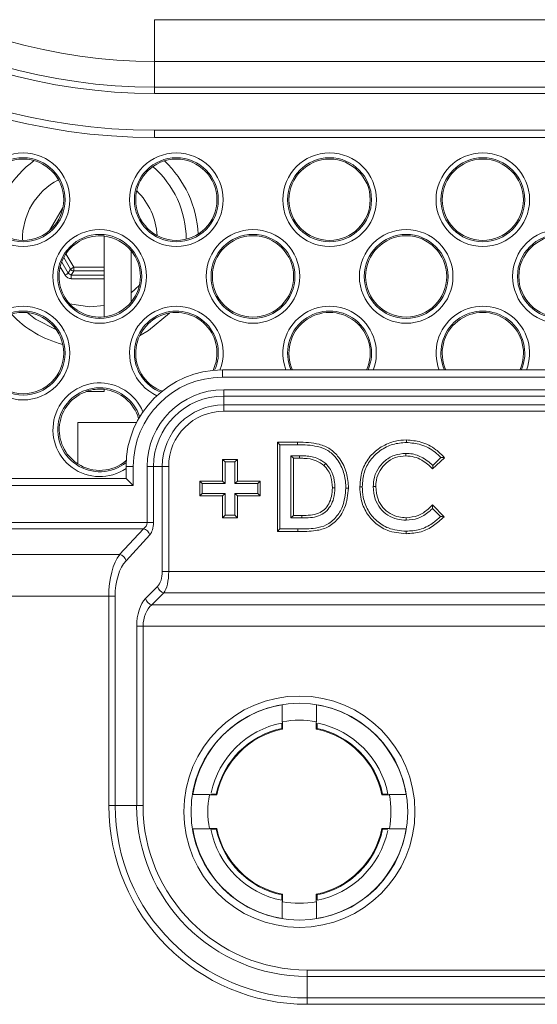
# Model space of a CAD drawing. Header units: millimetres. Extents: x 275 to 1254, y 266 to 807.
# Tile 7 of 41: x 358 to 379, y 398 to 439. Entities that reach past the tile are written whole.
import ezdxf

# ---------------------------------------------------------------- set-up
doc = ezdxf.new("R2010")
doc.units = ezdxf.units.MM
doc.header["$LTSCALE"] = 5

msp = doc.modelspace()

# ---------------------------------------------------------------- linework, layer by layer
at = {"color": 7, "linetype": 'Continuous', "lineweight": 15}
for p, q in [((363.362, 437.388), (363.362, 439.12)), ((363.362, 439.12), (443.071, 439.12)), ((363.362, 436.32), (363.362, 437.388)), ((443.071, 437.388), (363.362, 437.388)), ((363.362, 436.32), (363.362, 436.061)), ((363.362, 436.32), (443.071, 436.32)), ((443.071, 436.061), (363.362, 436.061)), ((363.362, 434.234), (363.362, 434.534)), ((363.362, 434.534), (443.071, 434.534)), ((443.071, 434.234), (363.362, 434.234)), ((361.262, 430.137), (361.259, 430.145)), ((361.262, 430.137), (361.262, 426.796)), ((362.384, 429.53), (362.388, 429.537)), ((362.384, 429.53), (362.384, 427.403)), ((359.775, 428.595), (359.876, 428.77)), ((360.004, 428.696), (359.903, 428.521)), ((360.004, 428.844), (360.004, 428.696)), ((359.903, 428.521), (359.775, 428.595)), ((359.903, 428.521), (359.903, 428.373)), ((362.388, 427.396), (362.384, 427.403)), ((361.259, 426.788), (361.262, 426.796)), ((365.863, 424.571), (365.856, 424.57)), ((366.176, 424.583), (366.176, 424.283)), ((366.176, 424.583), (402.676, 424.583)), ((402.676, 424.283), (366.176, 424.283)), ((361.262, 423.773), (361.259, 423.781)), ((361.262, 423.773), (361.262, 423.696)), ((366.235, 423.763), (366.235, 423.499)), ((366.235, 423.763), (402.735, 423.763)), ((360.54, 423.7), (360.551, 423.696)), ((361.262, 423.696), (360.551, 423.696)), ((363.624, 423.664), (363.618, 423.659)), ((366.235, 423.136), (366.235, 423.499)), ((402.735, 423.499), (366.235, 423.499)), ((366.235, 422.871), (366.235, 423.136)), ((366.235, 423.136), (402.735, 423.136)), ((362.748, 422.644), (362.743, 422.637)), ((402.735, 422.871), (366.235, 422.871)), ((360.169, 422.41), (360.169, 420.693)), ((362.617, 422.41), (360.169, 422.41)), ((368.57, 421.482), (368.465, 421.587)), ((368.465, 417.883), (368.465, 421.587)), ((368.465, 421.587), (369.302, 421.587)), ((368.57, 421.482), (369.302, 421.482)), ((368.57, 417.988), (368.57, 421.482)), ((366.29, 420.769), (366.185, 420.875)), ((366.185, 419.972), (366.185, 420.875)), ((366.185, 420.875), (366.802, 420.875)), ((366.697, 420.769), (366.802, 420.875)), ((366.802, 420.875), (366.802, 419.972)), ((369.024, 421.027), (369.129, 420.922)), ((369.384, 421.027), (369.024, 421.027)), ((369.024, 421.027), (369.024, 418.442)), ((369.383, 420.922), (369.129, 420.922)), ((369.129, 420.922), (369.129, 418.548)), ((373.792, 421.122), (373.791, 421.017)), ((375.398, 420.944), (374.91, 420.478)), ((375.252, 420.95), (374.913, 420.626)), ((360.172, 420.683), (360.169, 420.693)), ((362.176, 420.083), (362.176, 420.583)), ((362.176, 420.583), (362.476, 420.583)), ((362.179, 420.746), (362.179, 420.737)), ((362.476, 420.583), (362.476, 419.783)), ((363.055, 418.256), (363.055, 420.583)), ((363.055, 420.583), (363.32, 420.583)), ((363.682, 420.583), (363.32, 420.583)), ((363.32, 420.583), (363.32, 418.256)), ((363.947, 420.583), (363.682, 420.583)), ((363.682, 416.216), (363.682, 420.583)), ((363.947, 420.583), (363.947, 416.216)), ((366.29, 419.867), (366.29, 420.769)), ((366.29, 420.769), (366.697, 420.769)), ((366.697, 420.769), (366.697, 419.867)), ((353.976, 420.083), (362.176, 420.083)), ((362.476, 419.783), (353.676, 419.783)), ((365.34, 419.867), (365.235, 419.972)), ((365.235, 419.355), (365.235, 419.972)), ((365.235, 419.972), (366.185, 419.972)), ((365.34, 419.46), (365.34, 419.867)), ((365.34, 419.867), (366.29, 419.867)), ((366.29, 419.867), (366.185, 419.972)), ((366.697, 419.867), (366.802, 419.972)), ((366.697, 419.867), (367.647, 419.867)), ((366.802, 419.972), (367.752, 419.972)), ((367.647, 419.867), (367.752, 419.972)), ((367.647, 419.867), (367.647, 419.46)), ((367.752, 419.972), (367.752, 419.355)), ((371.304, 419.683), (371.409, 419.683)), ((372.443, 419.743), (372.549, 419.742)), ((365.34, 419.46), (365.235, 419.355)), ((366.185, 419.355), (365.235, 419.355)), ((366.29, 419.46), (365.34, 419.46)), ((366.29, 419.46), (366.185, 419.355)), ((366.185, 418.453), (366.185, 419.355)), ((366.29, 418.558), (366.29, 419.46)), ((366.697, 419.46), (366.802, 419.355)), ((367.647, 419.46), (366.697, 419.46)), ((366.697, 419.46), (366.697, 418.558)), ((367.752, 419.355), (366.802, 419.355)), ((366.802, 419.355), (366.802, 418.453)), ((367.647, 419.46), (367.752, 419.355)), ((374.908, 418.841), (375.235, 418.498)), ((374.91, 418.991), (375.383, 418.495)), ((366.29, 418.558), (366.185, 418.453)), ((366.802, 418.453), (366.185, 418.453)), ((366.697, 418.558), (366.29, 418.558)), ((366.697, 418.558), (366.802, 418.453)), ((369.024, 418.442), (369.129, 418.548)), ((369.024, 418.442), (369.477, 418.442)), ((369.129, 418.548), (369.477, 418.548)), ((369.477, 418.442), (369.477, 418.548)), ((353.156, 418.256), (363.055, 418.256)), ((363.055, 418.256), (363.32, 418.256)), ((362.895, 417.997), (353.315, 417.997)), ((361.912, 416.928), (362.895, 417.997)), ((363.16, 417.737), (362.176, 416.669)), ((368.57, 417.988), (368.465, 417.883)), ((369.315, 417.883), (368.465, 417.883)), ((369.315, 417.988), (368.57, 417.988)), ((369.315, 417.988), (369.315, 417.883)), ((354.299, 416.928), (361.912, 416.928)), ((363.947, 416.216), (363.682, 416.216)), ((363.947, 416.216), (405.023, 416.216)), ((362.985, 415.098), (363.485, 415.598)), ((361.46, 415.196), (354.751, 415.196)), ((361.725, 415.196), (361.46, 415.196)), ((361.46, 406.503), (361.46, 415.196)), ((361.725, 415.196), (361.725, 406.503)), ((363.75, 415.333), (363.25, 414.834)), ((405.221, 415.333), (363.75, 415.333)), ((363.25, 414.834), (405.72, 414.834)), ((362.619, 406.503), (362.619, 413.951)), ((362.884, 413.951), (362.619, 413.951)), ((406.086, 413.951), (362.884, 413.951)), ((362.884, 413.951), (362.884, 406.503)), ((368.66, 410.68), (368.663, 410.684)), ((368.663, 410.684), (368.663, 409.986)), ((370.088, 409.986), (370.088, 410.684)), ((370.091, 410.68), (370.088, 410.684)), ((368.644, 409.708), (368.644, 409.931)), ((368.676, 409.682), (368.676, 409.988)), ((370.076, 409.988), (370.076, 409.682)), ((370.107, 409.931), (370.107, 409.708)), ((368.644, 409.708), (368.676, 409.682)), ((370.107, 409.708), (370.076, 409.682)), ((365.698, 406.984), (365.921, 406.984)), ((365.921, 406.984), (365.946, 406.953)), ((372.83, 406.984), (372.805, 406.953)), ((372.83, 406.984), (373.054, 406.984)), ((364.949, 406.969), (364.945, 406.965)), ((365.643, 406.965), (364.945, 406.965)), ((365.641, 406.953), (365.946, 406.953)), ((372.805, 406.953), (373.111, 406.953)), ((373.807, 406.965), (373.108, 406.965)), ((373.802, 406.969), (373.807, 406.965)), ((361.725, 406.503), (361.46, 406.503)), ((361.725, 406.503), (362.619, 406.503)), ((362.884, 406.503), (362.619, 406.503)), ((364.949, 405.537), (364.945, 405.541)), ((364.945, 405.541), (365.643, 405.541)), ((365.946, 405.553), (365.641, 405.553)), ((365.921, 405.522), (365.698, 405.522)), ((365.921, 405.522), (365.946, 405.553)), ((372.83, 405.522), (372.805, 405.553)), ((373.111, 405.553), (372.805, 405.553)), ((373.054, 405.522), (372.83, 405.522)), ((373.108, 405.541), (373.807, 405.541)), ((373.802, 405.537), (373.807, 405.541)), ((368.644, 402.798), (368.676, 402.824)), ((368.644, 402.575), (368.644, 402.798)), ((368.663, 402.52), (368.663, 401.822)), ((368.676, 402.518), (368.676, 402.824)), ((370.107, 402.798), (370.076, 402.824)), ((370.076, 402.824), (370.076, 402.518)), ((370.088, 401.822), (370.088, 402.52)), ((370.107, 402.798), (370.107, 402.575)), ((368.66, 401.826), (368.663, 401.822)), ((370.091, 401.826), (370.088, 401.822)), ((369.703, 399.418), (369.703, 399.683)), ((369.703, 399.683), (399.267, 399.683)), ((399.267, 399.418), (369.703, 399.418)), ((369.703, 398.524), (369.703, 399.418)), ((369.703, 398.524), (399.267, 398.524)), ((369.703, 398.524), (369.703, 398.259)), ((399.267, 398.259), (369.703, 398.259))]:
    msp.add_line(p, q, dxfattribs=at)
at = {"color": 8, "linetype": 'Continuous', "lineweight": 15}
for p, q in [((359.003, 430.37), (359.559, 431.334)), ((359.505, 429.062), (359.775, 428.595)), ((359.876, 428.77), (359.594, 429.258)), ((359.681, 429.404), (360.004, 428.844)), ((359.646, 428.521), (359.445, 428.869)), ((360.004, 428.844), (361.262, 428.844)), ((361.262, 428.696), (360.004, 428.696)), ((359.903, 428.521), (361.262, 428.521)), ((361.262, 428.373), (359.903, 428.373)), ((359.835, 427.331), (360.673, 427.203)), ((360.673, 427.203), (361.262, 427.266))]:
    msp.add_line(p, q, dxfattribs=at)
at = {"color": 7, "linetype": 'Continuous', "lineweight": 15, "flags": 128}
for points in [[(360.004, 428.844), (359.981, 428.831), (359.959, 428.818), (359.938, 428.806), (359.919, 428.795), (359.903, 428.786), (359.89, 428.778), (359.881, 428.773), (359.876, 428.77)], [(359.775, 428.595), (359.77, 428.592), (359.76, 428.587), (359.747, 428.58), (359.731, 428.57), (359.713, 428.559), (359.692, 428.547), (359.669, 428.534), (359.646, 428.521)], [(359.284, 426.252), (358.42, 426.698), (358.074, 426.963)], [(363.976, 426.947), (363.106, 426.217), (362.74, 426.006)], [(369.302, 421.482), (369.302, 421.513), (369.302, 421.545), (369.302, 421.587)], [(373.818, 421.577), (373.818, 421.608), (373.818, 421.64), (373.817, 421.682)], [(369.384, 421.027), (369.384, 420.989), (369.383, 420.955), (369.383, 420.922)], [(370.467, 420.702), (370.44, 420.674), (370.417, 420.65), (370.395, 420.625)], [(362.476, 419.783), (362.417, 419.842), (362.361, 419.898), (362.309, 419.95), (362.264, 419.995), (362.226, 420.033), (362.198, 420.06), (362.181, 420.077), (362.176, 420.083)], [(370.849, 419.695), (370.813, 419.695), (370.778, 419.695), (370.744, 419.695)], [(371.989, 419.741), (371.957, 419.741), (371.926, 419.741), (371.884, 419.741)], [(373.805, 418.347), (373.805, 418.4), (373.804, 418.453)], [(373.808, 417.893), (373.808, 417.861), (373.807, 417.83), (373.807, 417.788)]]:
    msp.add_lwpolyline(points, dxfattribs=at)
at = {"color": 8, "linetype": 'Continuous', "lineweight": 15, "flags": 128}
msp.add_lwpolyline([(362.384, 427.787), (362.56, 427.934), (362.731, 428.105)], dxfattribs=at)
at = {"color": 7, "linetype": 'Continuous', "lineweight": 15}
for centre, radius in [((357.902, 431.648), 1.943), ((364.266, 431.648), 1.943), ((370.629, 431.648), 1.943), ((376.993, 431.648), 1.943), ((357.902, 431.648), 1.743), ((357.902, 431.648), 1.687), ((364.266, 431.648), 1.743), ((364.266, 431.648), 1.687), ((370.629, 431.648), 1.743), ((370.629, 431.648), 1.687), ((376.993, 431.648), 1.743), ((376.993, 431.648), 1.687), ((361.084, 428.466), 1.943), ((367.448, 428.466), 1.943), ((373.811, 428.466), 1.943), ((380.175, 428.466), 1.943), ((361.084, 428.466), 1.743), ((367.448, 428.466), 1.743), ((367.448, 428.466), 1.687), ((373.811, 428.466), 1.743), ((373.811, 428.466), 1.687), ((380.175, 428.466), 1.743), ((380.175, 428.466), 1.687), ((357.902, 425.284), 1.943), ((357.902, 425.284), 1.743), ((357.902, 425.284), 1.687), ((369.376, 406.253), 4.8), ((369.376, 406.253), 4.5)]:
    msp.add_circle(centre, radius, dxfattribs=at)
for centre, radius, start, end in [((363.362, 459.462), 22.074, 206.3107, 270), ((363.362, 459.462), 23.402, 206.2115, 270), ((363.362, 459.462), 23.142, 206.2302, 270), ((363.362, 459.462), 25.229, 206.088, 270), ((363.362, 459.462), 24.929, 206.1073, 270), ((360.673, 430.003), 4, 125.228, 173.3789), ((360.673, 430.003), 4.5, 2.8007, 46.4196), ((360.673, 430.003), 4, 0.1191, 49.1012), ((361.084, 428.466), 1.687, 84.0448, 275.9552), ((361.084, 428.466), 1.68, 39.2707, 83.9003), ((361.084, 428.466), 1.687, 320.6266, 39.3734), ((360.006, 428.847), 0.152, 210.6777, 269.325), ((361.084, 428.466), 1.68, 276.0997, 320.7293), ((364.266, 425.284), 1.943, 338.8037, 245.4191), ((364.266, 425.284), 1.743, 335.8157, 248.4071), ((370.629, 425.284), 1.943, 338.842, 201.158), ((370.629, 425.284), 1.743, 336.2764, 203.7236), ((376.993, 425.284), 1.943, 338.842, 201.158), ((376.993, 425.284), 1.743, 336.2764, 203.7236), ((360.673, 430.003), 4.5, 223.599, 255.5411), ((364.266, 425.284), 1.687, 334.7435, 249.9529), ((370.629, 425.284), 1.687, 335.4362, 204.5638), ((376.993, 425.284), 1.687, 335.4362, 204.5638), ((366.176, 420.583), 4, 90, 180), ((366.176, 420.583), 3.7, 90, 180), ((361.084, 422.103), 1.943, 22.5421, 304.196), ((361.084, 422.103), 1.743, 17.8414, 308.9306), ((361.084, 422.103), 1.687, 84.0448, 108.8077), ((361.084, 422.103), 1.68, 15.8811, 83.9003), ((366.235, 420.583), 3.18, 90, 180), ((361.084, 422.103), 1.68, 108.4748, 237.0124), ((366.235, 420.583), 2.915, 90, 180), ((366.235, 420.583), 2.553, 90, 180), ((366.235, 420.583), 2.288, 90, 180), ((361.084, 422.103), 1.687, 237.3072, 310.6591), ((362.809, 417.644), 0.363, 14.8397, 76.2672), ((361.825, 416.576), 0.363, 14.8394, 76.2708), ((363.833, 415.681), 0.358, 193.4875, 256.5129), ((363.334, 415.182), 0.358, 193.4909, 256.5095), ((369.376, 406.253), 4.488, 99.1315, 170.8685), ((369.376, 406.253), 4.488, 9.1315, 80.8685), ((369.376, 406.253), 3.75, 101.2474, 167.9667), ((369.376, 406.253), 3.8, 100.6151, 100.8026), ((369.376, 406.253), 3.8, 79.3849, 100.6151), ((369.376, 406.253), 3.8, 79.1974, 79.3849), ((369.376, 406.253), 3.75, 11.2474, 77.9697), ((369.376, 406.253), 3.531, 101.9535, 168.0465), ((369.376, 406.253), 3.5, 101.537, 168.463), ((369.376, 406.253), 3.5, 11.537, 78.463), ((369.376, 406.253), 3.531, 11.9535, 78.0465), ((369.376, 406.253), 3.8, 169.3849, 190.6151), ((369.376, 406.253), 3.8, 169.1974, 169.3849), ((369.376, 406.253), 3.8, 10.6151, 10.8026), ((369.376, 406.253), 3.8, 349.3849, 10.6151), ((369.703, 406.503), 8.244, 180, 270), ((369.703, 406.503), 7.979, 180, 270), ((369.703, 406.503), 7.085, 180, 270), ((369.703, 406.503), 6.82, 180, 270), ((369.376, 406.253), 4.488, 189.1315, 260.8685), ((369.376, 406.253), 3.8, 190.6151, 190.8026), ((369.376, 406.253), 3.75, 191.2474, 258.7526), ((369.376, 406.253), 3.531, 191.9535, 258.0465), ((369.376, 406.253), 3.5, 191.537, 258.463), ((369.376, 406.253), 3.5, 281.537, 348.463), ((369.376, 406.253), 4.488, 279.1315, 350.8685), ((369.376, 406.253), 3.531, 281.9535, 348.0465), ((369.376, 406.253), 3.75, 281.2474, 347.9522), ((369.376, 406.253), 3.8, 349.1974, 349.3849), ((369.376, 406.253), 3.8, 259.1974, 259.3849), ((369.376, 406.253), 3.8, 259.3849, 280.6151), ((369.376, 406.253), 3.8, 280.6151, 280.8026)]:
    msp.add_arc(centre, radius, start, end, dxfattribs=at)
at = {"color": 8, "linetype": 'Continuous', "lineweight": 15}
for start, end in [(117.7587, 180.8482), (3.2415, 45.9788)]:
    msp.add_arc((360.673, 430.003), 2.8, start, end, dxfattribs=at)
at = {"color": 7, "linetype": 'Continuous', "lineweight": 15}
for centre, major_axis, ratio, start_param, end_param in [((359.907, 428.676), (0.152, 0.263), 0.987087, 2.623604, 3.659582), ((362.736, 418.256), (0.319, 0), 0.940363, 5.235988, 6.283185), ((363.001, 418.256), (0, 0.6), 0.531709, 3.665191, 4.712389), ((362.364, 415.196), (0, 2), 0.451953, 0.523599, 1.570796), ((362.628, 415.196), (0, 1.7), 0.531709, 0.523599, 1.570796), ((363.31, 416.216), (0, 0.7), 0.531709, 3.630285, 4.712389), ((363.575, 416.216), (0, 1), 0.372197, 3.630285, 4.712389), ((363.31, 413.951), (0, 1.3), 0.531709, 0.488692, 1.570796), ((363.575, 413.951), (0, 1), 0.691222, 0.488692, 1.570796)]:
    msp.add_ellipse(centre, major_axis=major_axis, ratio=ratio, start_param=start_param, end_param=end_param, dxfattribs=at)
at = {"color": 8, "linetype": 'Continuous', "lineweight": 15}
msp.add_open_spline([(367.095, 473.127), (388.242, 473.027), (411.996, 472.914), (438.354, 473.093), (446.165, 472.909), (453.511, 471.915), (460.234, 469.997), (466.333, 467.525), (472.119, 464.384), (477.506, 460.603), (482.442, 456.249), (486.861, 451.373), (490.698, 446.024), (493.901, 440.281), (496.368, 434.596), (497.412, 430.749), (497.883, 429.014)], degree=3, knots=[0, 0, 0, 0, 0.41912, 0.470808, 0.522472, 0.573874, 0.617225, 0.660716, 0.704068, 0.747416, 0.790902, 0.834248, 0.877588, 0.921064, 0.964402, 1, 1, 1, 1], dxfattribs=at)
at = {"color": 7, "linetype": 'Continuous', "lineweight": 15}
for points, knots in [([(369.302, 421.587), (369.604, 421.581), (370.071, 421.572), (370.666, 421.33), (371.059, 420.939), (371.34, 420.404), (371.406, 419.946), (371.409, 419.708), (371.409, 419.683)], [0, 0, 0, 0, 0.276966, 0.428289, 0.579834, 0.779754, 0.97659, 1, 1, 1, 1]), ([(369.302, 421.482), (369.578, 421.476), (370.008, 421.467), (370.568, 421.268), (370.947, 420.911), (371.22, 420.417), (371.3, 419.971), (371.303, 419.728), (371.304, 419.683)], [0, 0, 0, 0, 0.2671, 0.416442, 0.566384, 0.763402, 0.95636, 1, 1, 1, 1]), ([(371.884, 419.741), (371.907, 419.995), (371.947, 420.451), (372.297, 421.024), (372.772, 421.418), (373.301, 421.649), (373.665, 421.672), (373.817, 421.682)], [0, 0, 0, 0, 0.248418, 0.445155, 0.64185, 0.850353, 1, 1, 1, 1]), ([(371.989, 419.741), (372.004, 419.945), (372.033, 420.338), (372.307, 420.866), (372.726, 421.261), (373.245, 421.529), (373.63, 421.561), (373.818, 421.577)], [0, 0, 0, 0, 0.2111773, 0.4065251, 0.601772, 0.8048114, 1, 1, 1, 1]), ([(373.817, 421.682), (374.021, 421.663), (374.458, 421.624), (375.01, 421.343), (375.286, 421.059), (375.398, 420.944)], [0, 0, 0, 0, 0.339523, 0.731786, 1, 1, 1, 1]), ([(373.818, 421.577), (374.021, 421.557), (374.449, 421.516), (374.937, 421.255), (375.175, 421.025), (375.252, 420.95)], [0, 0, 0, 0, 0.380225, 0.798671, 1, 1, 1, 1]), ([(370.395, 420.625), (370.292, 420.697), (370.044, 420.87), (369.676, 420.916), (369.442, 420.921), (369.383, 420.922)], [0, 0, 0, 0, 0.346065, 0.833937, 1, 1, 1, 1]), ([(370.467, 420.702), (370.366, 420.775), (370.121, 420.952), (369.728, 421.018), (369.468, 421.025), (369.384, 421.027)], [0, 0, 0, 0, 0.321268, 0.779747, 1, 1, 1, 1]), ([(373.792, 421.122), (373.63, 421.108), (373.304, 421.079), (372.898, 420.817), (372.599, 420.459), (372.459, 420.081), (372.448, 419.834), (372.443, 419.743)], [0, 0, 0, 0, 0.22494, 0.451898, 0.653765, 0.872693, 1, 1, 1, 1]), ([(373.791, 421.017), (373.644, 421.004), (373.349, 420.979), (372.977, 420.744), (372.7, 420.418), (372.564, 420.066), (372.553, 419.831), (372.549, 419.742)], [0, 0, 0, 0, 0.221348, 0.44474, 0.644614, 0.864812, 1, 1, 1, 1]), ([(374.91, 420.478), (374.768, 420.612), (374.543, 420.823), (374.143, 420.991), (373.911, 421.008), (373.791, 421.017)], [0, 0, 0, 0, 0.455602, 0.71869, 1, 1, 1, 1]), ([(374.913, 420.626), (374.764, 420.753), (374.481, 420.995), (374.065, 421.114), (373.841, 421.121), (373.792, 421.122)], [0, 0, 0, 0, 0.465054, 0.881373, 1, 1, 1, 1]), ([(375.252, 420.95), (375.276, 420.949), (375.325, 420.947), (375.374, 420.945), (375.398, 420.944)], [0, 0, 0, 0, 0.500001, 1, 1, 1, 1]), ([(370.744, 419.695), (370.734, 419.849), (370.718, 420.094), (370.584, 420.414), (370.459, 420.553), (370.395, 420.625)], [0, 0, 0, 0, 0.45253, 0.717164, 1, 1, 1, 1]), ([(370.849, 419.695), (370.845, 419.796), (370.834, 420.056), (370.717, 420.42), (370.539, 420.621), (370.467, 420.702)], [0, 0, 0, 0, 0.274091, 0.707766, 1, 1, 1, 1]), ([(374.913, 420.626), (374.912, 420.601), (374.912, 420.552), (374.911, 420.503), (374.91, 420.478)], [0, 0, 0, 0, 0.500002, 1, 1, 1, 1]), ([(371.304, 419.683), (371.279, 419.419), (371.238, 418.981), (370.914, 418.456), (370.522, 418.126), (369.956, 417.988), (369.557, 417.988), (369.315, 417.988)], [0, 0, 0, 0, 0.261163, 0.431419, 0.602345, 0.758093, 1, 1, 1, 1]), ([(371.409, 419.683), (371.382, 419.403), (371.337, 418.938), (370.99, 418.38), (370.569, 418.03), (369.977, 417.883), (369.562, 417.883), (369.315, 417.883)], [0, 0, 0, 0, 0.2622363, 0.4346682, 0.6077216, 0.7664777, 1, 1, 1, 1]), ([(369.477, 418.442), (369.714, 418.444), (370.062, 418.448), (370.466, 418.673), (370.677, 418.936), (370.827, 419.282), (370.841, 419.546), (370.849, 419.695)], [0, 0, 0, 0, 0.32616, 0.479229, 0.631393, 0.79283, 1, 1, 1, 1]), ([(369.477, 418.548), (369.716, 418.548), (370.057, 418.548), (370.429, 418.785), (370.61, 419.035), (370.728, 419.345), (370.739, 419.574), (370.744, 419.695)], [0, 0, 0, 0, 0.353862, 0.503871, 0.652534, 0.817053, 1, 1, 1, 1]), ([(373.807, 417.788), (373.538, 417.812), (373.064, 417.855), (372.487, 418.23), (372.099, 418.708), (371.907, 419.24), (371.891, 419.593), (371.884, 419.741)], [0, 0, 0, 0, 0.260877, 0.458154, 0.655074, 0.855577, 1, 1, 1, 1]), ([(373.808, 417.893), (373.555, 417.915), (373.11, 417.954), (372.565, 418.304), (372.197, 418.752), (372.012, 419.258), (371.996, 419.596), (371.989, 419.741)], [0, 0, 0, 0, 0.258896, 0.45501, 0.650753, 0.850324, 1, 1, 1, 1]), ([(372.443, 419.743), (372.458, 419.565), (372.485, 419.244), (372.716, 418.829), (373.039, 418.541), (373.42, 418.373), (373.683, 418.356), (373.805, 418.347)], [0, 0, 0, 0, 0.243386, 0.440383, 0.637671, 0.83217, 1, 1, 1, 1]), ([(372.549, 419.742), (372.564, 419.564), (372.591, 419.253), (372.824, 418.865), (373.13, 418.611), (373.473, 418.472), (373.704, 418.458), (373.804, 418.453)], [0, 0, 0, 0, 0.264101, 0.459819, 0.656, 0.850489, 1, 1, 1, 1]), ([(373.804, 418.453), (373.977, 418.469), (374.315, 418.502), (374.67, 418.756), (374.848, 418.93), (374.91, 418.991)], [0, 0, 0, 0, 0.405643, 0.792953, 1, 1, 1, 1]), ([(373.805, 418.347), (373.977, 418.363), (374.329, 418.394), (374.684, 418.633), (374.861, 418.797), (374.908, 418.841)], [0, 0, 0, 0, 0.413362, 0.843971, 1, 1, 1, 1]), ([(374.908, 418.841), (374.909, 418.866), (374.91, 418.916), (374.91, 418.966), (374.91, 418.991)], [0, 0, 0, 0, 0.499999, 1, 1, 1, 1]), ([(375.383, 418.495), (375.243, 418.365), (374.963, 418.103), (374.422, 417.826), (374.017, 417.801), (373.807, 417.788)], [0, 0, 0, 0, 0.3221, 0.647314, 1, 1, 1, 1]), ([(375.235, 418.498), (375.125, 418.4), (374.871, 418.173), (374.384, 417.927), (373.999, 417.904), (373.808, 417.893)], [0, 0, 0, 0, 0.2772, 0.642692, 1, 1, 1, 1]), ([(375.235, 418.498), (375.26, 418.498), (375.309, 418.496), (375.358, 418.495), (375.383, 418.495)], [0, 0, 0, 0, 0.499997, 1, 1, 1, 1])]:
    msp.add_open_spline(points, degree=3, knots=knots, dxfattribs=at)

doc.saveas('drawing.dxf')
